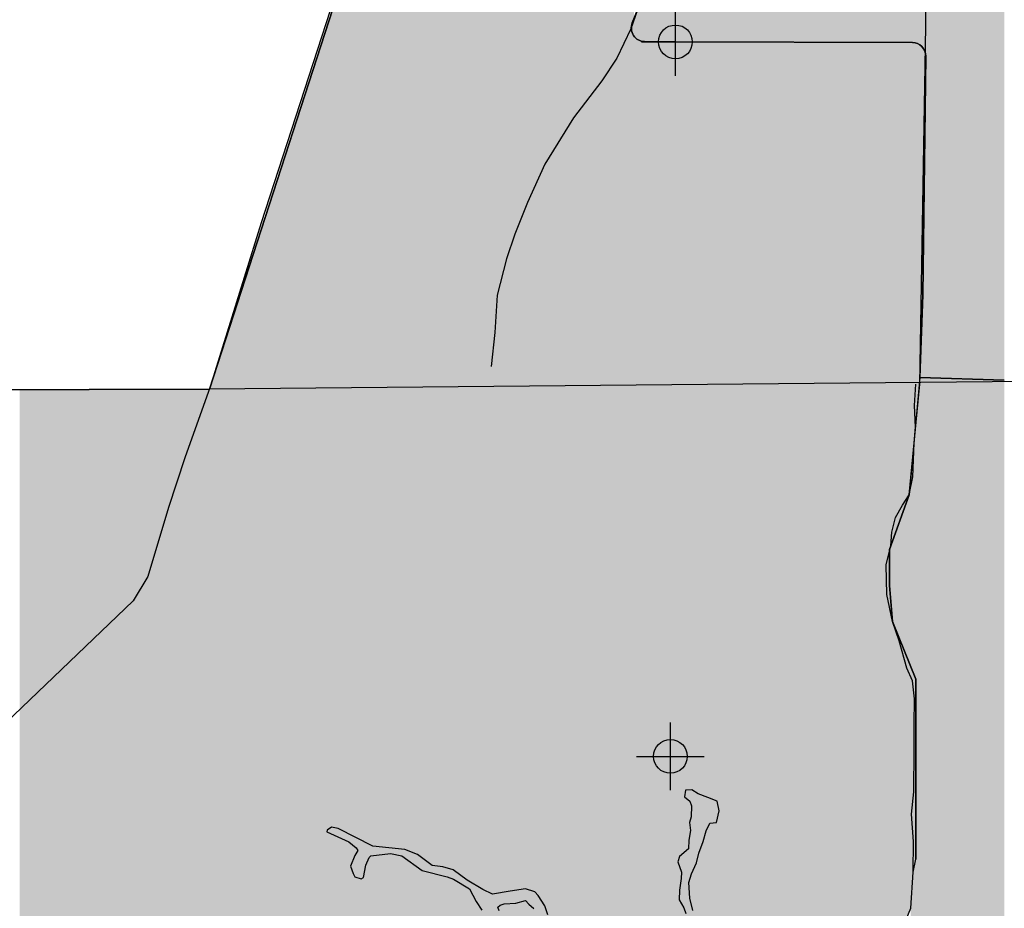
# Model space of a CAD drawing. Extents: x 136693 to 413893, y 707796 to 905796.
# Tile 51 of 70: x 199615 to 206901, y 801190 to 807765. Entities that reach past the tile are written whole.
import ezdxf

# ---------------------------------------------------------------- set-up
doc = ezdxf.new("R2010")
doc.units = 0
doc.header["$LTSCALE"] = 2000
doc.header["$PDMODE"] = 34
doc.header["$PDSIZE"] = 250
for name, color, linetype in [('1990WSHEDS', 3, 'CONTINUOUS'), ('DEEPFILL', 11, 'CONTINUOUS'), ('HENDRYFILL', 11, 'CONTINUOUS'), ('MAJROADS', 9, 'CONTINUOUS'), ('SEC', 2, 'CONTINUOUS'), ('WATER', 4, 'CONTINUOUS'), ('WHISKEYFILL', 11, 'CONTINUOUS'), ('WSHEDS', 3, 'CONTINUOUS')]:
    doc.layers.add(name, color=color, linetype=linetype)

msp = doc.modelspace()

# ---------------------------------------------------------------- linework, layer by layer
at = {"layer": '1990WSHEDS', "color": 0}
for points in [[(197566.3, 804508.7), (197696.2, 804668), (197873.7, 804816), (198110.4, 804963.9), (198347.2, 805023.1), (201019.9, 805029.9), (202225.3, 808752.3)], [(206174.3, 801106.1), (206208.5, 801189.7), (206227.2, 801457.7), (206247.4, 801553.2), (206247.4, 802356.7), (206247.4, 802884.5), (206073.3, 803310.7), (206050.4, 803577.7), (206050.4, 803845.6), (206197.5, 804248.3), (206275.9, 805068.3), (206275.9, 805068.3), (206275.9, 805118.3), (206901.2, 805098.1)]]:
    msp.add_lwpolyline(points, dxfattribs=at)
msp.add_lwpolyline([(204232.2, 807950.1), (204147.8, 807741, 0.527553), (204239.3, 807603.6), (204467, 807600.7, 0.002428), (204467.9, 807600.7), (206220.9, 807595.7, -0.417152), (206320.6, 807494.4), (206297.9, 805730.3, -0.00509), (206297.8, 805728.3), (206275.9, 805118.3)], format="xyb", dxfattribs=at)
at = {"layer": 'DEEPFILL', "color": 0}
for points in [[(202225.3, 789583.1), (202225.3, 808752.3), (202395.5, 789745.3), (202395.5, 809094.6)], [(202395.5, 789745.3), (202395.5, 809094.6), (202809.9, 790140.5), (202809.9, 809105.7)], [(202809.9, 790140.5), (202809.9, 809105.7), (202826.1, 790155.9), (202826.1, 809104.8)], [(202826.1, 790155.9), (202826.1, 809104.8), (202851.3, 790179.9), (202851.3, 809097.9)], [(202851.3, 790179.9), (202851.3, 809097.9), (202975.5, 790298.4), (202975.5, 809045.9)], [(202975.5, 790298.4), (202975.5, 809045.9), (202978.8, 790301.7), (202978.8, 809044.5)], [(202978.8, 790301.7), (202978.8, 809044.5), (203138.3, 790468.7), (203138.3, 808977.6)], [(203138.3, 790468.7), (203138.3, 808977.6), (203163.5, 790495), (203163.5, 808970.8)], [(203163.5, 790495), (203163.5, 808970.8), (203176.3, 790508.4), (203176.3, 808969.9)], [(203176.3, 791892.6), (203176.3, 808969.9), (203177.6, 792297.1), (203177.6, 808969.9)], [(203177.6, 792297.1), (203177.6, 808969.9), (203179.6, 792883.5), (203179.6, 808969.9)], [(203179.6, 792883.5), (203179.6, 808969.9), (203188.8, 795632.4), (203188.8, 808969.9)], [(203188.8, 795632.4), (203188.8, 808969.9), (203189.5, 795637.8), (203189.5, 808969.9)], [(203189.5, 795637.8), (203189.5, 808969.9), (203192, 795657.2), (203192, 808969.9)], [(203192, 795657.2), (203192, 808969.9), (203201.8, 795681.3), (203201.8, 808970)], [(203201.8, 795681.3), (203201.8, 808970), (203205.3, 795686), (203205.3, 808970)], [(203205.3, 795686), (203205.3, 808970), (203217.5, 795702.2), (203217.5, 808970.1)], [(203217.5, 795702.2), (203217.5, 808970.1), (203226, 795708.8), (203226, 808970.2)], [(203226, 795708.8), (203226, 808970.2), (203238.1, 795718.2), (203238.1, 808970.2)], [(203238.1, 795718.2), (203238.1, 808970.2), (203250.1, 795723.3), (203250.1, 808970.3)], [(203250.1, 795723.3), (203250.1, 808970.3), (203262.1, 795728.4), (203262.1, 808970.4)], [(203262.1, 795728.4), (203262.1, 808970.4), (203276.3, 795730.4), (203276.3, 808970.5)], [(203276.3, 795730.4), (203276.3, 808970.5), (203288, 795732), (203288, 808970.6)], [(203288, 795732), (203288, 808970.6), (204141.3, 795738.8), (204141.3, 808976.1)], [(204141.3, 807715.7), (204141.3, 808976.1), (204141.5, 807716.6), (204141.5, 808976.1)], [(204141.5, 807716.6), (204141.5, 808976.1), (204147.8, 807741), (204147.8, 808976.1)], [(204147.8, 807741), (204147.8, 808976.1), (204148.5, 807742.7), (204148.5, 808976.1)], [(204148.5, 807742.7), (204148.5, 808976.1), (204161.8, 807775.6), (204161.8, 808976.2)], [(201440.3, 788834.6), (201440.3, 806328.2), (202225.3, 789583.1), (202225.3, 808752.3)], [(204141.3, 795738.8), (204141.3, 807715.7), (204141.5, 795738.8), (204141.5, 807689.6)], [(204141.5, 795738.8), (204141.5, 807689.6), (204147.8, 795738.9), (204147.8, 807667)], [(204147.8, 795738.9), (204147.8, 807667), (204148.5, 795738.9), (204148.5, 807664.4)], [(204148.5, 795738.9), (204148.5, 807664.4), (204161.8, 795739), (204161.8, 807641.9)], [(204161.8, 795739), (204161.8, 807641.9), (204168.7, 795739), (204168.7, 807635.1)], [(204168.7, 795739), (204168.7, 807635.1), (204180.4, 795739.1), (204180.4, 807623.7)], [(204180.4, 795739.1), (204180.4, 807623.7), (204192.3, 795739.2), (204192.3, 807616.9)], [(204192.3, 795739.2), (204192.3, 807616.9), (204203.1, 795739.3), (204203.1, 807610.8)], [(204203.1, 795739.3), (204203.1, 807610.8), (204216.7, 795739.4), (204216.7, 807607.3)], [(204216.7, 795739.4), (204216.7, 807607.3), (204228.4, 795739.5), (204228.4, 807604.3)], [(204228.4, 795739.5), (204228.4, 807604.3), (204232.2, 795739.6), (204232.2, 807604)], [(204232.2, 795739.6), (204232.2, 807604), (204236.2, 795739.6), (204236.2, 807603.8)], [(204236.2, 795739.6), (204236.2, 807603.8), (204237.8, 795739.6), (204237.8, 807603.7)], [(204237.8, 795739.6), (204237.8, 807603.7), (204239.3, 795739.6), (204239.3, 807603.6)], [(204239.3, 795739.6), (204239.3, 807603.6), (204241, 795739.6), (204241, 807603.5)], [(204241, 795739.6), (204241, 807603.5), (204249.8, 795739.7), (204249.8, 807603.4)], [(204249.8, 795739.7), (204249.8, 807603.4), (204251.2, 795739.7), (204251.2, 807603.4)], [(204251.2, 795739.7), (204251.2, 807603.4), (204254.1, 795739.7), (204254.1, 807603.4)], [(204254.1, 795739.7), (204254.1, 807603.4), (204256.4, 795739.7), (204256.4, 807603.3)], [(204256.4, 795739.7), (204256.4, 807603.3), (204264.7, 795739.8), (204264.7, 807603.2)], [(204264.7, 795739.8), (204264.7, 807603.2), (204265.9, 795739.8), (204265.9, 807603.2)], [(204265.9, 795739.8), (204265.9, 807603.2), (204268.7, 795739.8), (204268.7, 807603.2)], [(204268.7, 795739.8), (204268.7, 807603.2), (204277.1, 795739.9), (204277.1, 807603.1)], [(204277.1, 795739.9), (204277.1, 807603.1), (204301.1, 795740.1), (204301.1, 807602.8)], [(204301.1, 795740.1), (204301.1, 807602.8), (204314.8, 795740.2), (204314.8, 807602.6)], [(204314.8, 795740.2), (204314.8, 807602.6), (204317.2, 795740.2), (204317.2, 807602.6)], [(204317.2, 795740.2), (204317.2, 807602.6), (204321.7, 795740.3), (204321.7, 807602.5)], [(204321.7, 795740.3), (204321.7, 807602.5), (204337.5, 795740.4), (204337.5, 807602.3)], [(204337.5, 795740.4), (204337.5, 807602.3), (204347.3, 795740.5), (204347.3, 807602.2)], [(204347.3, 795740.5), (204347.3, 807602.2), (204349.2, 795740.5), (204349.2, 807602.2)], [(204349.2, 795740.5), (204349.2, 807602.2), (204350, 795740.5), (204350, 807602.2)], [(204350, 795740.5), (204350, 807602.2), (204350, 795740.5), (204350, 807602.2)], [(204350, 795740.5), (204350, 807602.2), (204350, 795740.5), (204350, 807602.2)], [(204350, 795740.5), (204350, 807602.2), (204350.5, 795740.5), (204350.5, 807602.2)], [(204350.5, 795740.5), (204350.5, 807602.2), (204467, 795741.4), (204467, 807600.7)], [(204467, 795741.4), (204467, 807600.7), (204467.9, 795741.4), (204467.9, 807600.7)], [(204467.9, 795741.4), (204467.9, 807600.7), (205867.4, 795752.6), (205867.4, 807596.7)], [(205867.4, 800396.1), (205867.4, 807596.7), (205875.2, 800418.9), (205875.2, 807596.7)], [(205875.2, 800418.9), (205875.2, 807596.7), (205882.9, 800441.4), (205882.9, 807596.6)], [(205882.9, 800441.4), (205882.9, 807596.6), (205884.6, 800446.3), (205884.6, 807596.6)], [(205884.6, 800446.3), (205884.6, 807596.6), (205895.6, 800467.9), (205895.6, 807596.6)], [(205895.6, 800467.9), (205895.6, 807596.6), (205909.5, 800495.3), (205909.5, 807596.6)], [(205909.5, 800495.3), (205909.5, 807596.6), (205918.6, 800513.1), (205918.6, 807596.5)], [(205918.6, 800513.1), (205918.6, 807596.5), (205935.4, 800567.6), (205935.4, 807596.5)], [(205935.4, 800567.6), (205935.4, 807596.5), (205938.3, 800577.1), (205938.3, 807596.5)], [(205938.3, 800577.1), (205938.3, 807596.5), (205938.3, 800577.2), (205938.3, 807596.5)], [(205938.3, 800577.2), (205938.3, 807596.5), (205959.4, 800645.7), (205959.4, 807596.4)], [(205959.4, 800645.7), (205959.4, 807596.4), (205970.1, 800680.3), (205970.1, 807596.4)], [(205970.1, 800680.3), (205970.1, 807596.4), (205972.2, 800683.6), (205972.2, 807596.4)], [(205972.2, 800683.6), (205972.2, 807596.4), (205972.2, 800683.6), (205972.2, 807596.4)], [(205972.2, 800683.6), (205972.2, 807596.4), (205980, 800696.1), (205980, 807596.4)], [(205980, 800696.1), (205980, 807596.4), (205995.7, 800721.3), (205995.7, 807596.3)], [(205995.7, 800721.3), (205995.7, 807596.3), (206005.5, 800736.9), (206005.5, 807596.3)], [(206005.5, 800736.9), (206005.5, 807596.3), (206008.7, 800742), (206008.7, 807596.3)], [(206008.7, 800742), (206008.7, 807596.3), (206008.7, 800742.1), (206008.7, 807596.3)], [(206008.7, 800742.1), (206008.7, 807596.3), (206037.9, 800788.7), (206037.9, 807596.2)], [(206037.9, 800788.7), (206037.9, 807596.2), (206050.4, 800816.3), (206050.4, 807596.2)], [(206050.4, 803845.6), (206050.4, 807596.2), (206073.3, 803908.2), (206073.3, 807596.1)], [(206073.3, 803908.2), (206073.3, 807596.1), (206106.1, 803997.9), (206106.1, 807596)], [(206106.1, 803997.9), (206106.1, 807596), (206174.3, 804184.8), (206174.3, 807595.8)], [(206174.3, 804184.8), (206174.3, 807595.8), (206197.5, 804248.3), (206197.5, 807595.7)], [(206197.5, 804248.3), (206197.5, 807595.7), (206208.5, 804362.9), (206208.5, 807595.7)], [(206208.5, 804362.9), (206208.5, 807595.7), (206220.9, 804492.8), (206220.9, 807595.7)], [(206220.9, 804492.8), (206220.9, 807595.7), (206221.9, 804503.3), (206221.9, 807595.7)], [(206221.9, 804503.3), (206221.9, 807595.7), (206227.2, 804559), (206227.2, 807594.9)], [(206227.2, 804559), (206227.2, 807594.9), (206247.4, 804770), (206247.4, 807592)], [(206247.4, 804770), (206247.4, 807592), (206247.7, 804773.8), (206247.7, 807591.9)], [(206247.7, 804773.8), (206247.7, 807591.9), (206271.7, 805024.9), (206271.7, 807581.6)], [(206271.7, 805024.9), (206271.7, 807581.6), (206275.9, 805068.3), (206275.9, 807578.3)], [(206275.9, 805118.3), (206275.9, 807578.3), (206292.2, 805572.8), (206292.2, 807565.5)], [(206292.2, 805572.8), (206292.2, 807565.5), (206297.8, 805728.3), (206297.8, 807558)], [(206297.8, 805728.3), (206297.8, 807558), (206297.9, 805730.3), (206297.9, 807557.9)], [(206297.9, 805730.3), (206297.9, 807557.9), (206307.8, 806504.8), (206307.8, 807544.5)], [(206307.8, 806504.8), (206307.8, 807544.5), (206317.5, 807255.9), (206317.5, 807520.3)], [(201019.9, 788386), (201019.9, 805029.9), (201436.3, 788830.6), (201436.3, 806315.9)], [(201436.3, 788830.6), (201436.3, 806315.9), (201440.3, 788834.6), (201440.3, 806328.2)], [(199615, 786886.1), (199615, 805026.3), (201019.9, 788386), (201019.9, 805029.9)], [(206050.4, 800816.3), (206050.4, 803577.7), (206073.3, 800866.8), (206073.3, 803310.7)], [(206073.3, 800866.8), (206073.3, 803310.7), (206106.1, 800939.1), (206106.1, 803230.5)], [(206106.1, 800939.1), (206106.1, 803230.5), (206174.3, 801106.1), (206174.3, 803063.3)], [(206174.3, 801106.1), (206174.3, 803063.3), (206197.5, 801162.9), (206197.5, 803006.5)], [(206197.5, 801162.9), (206197.5, 803006.5), (206208.5, 801189.7), (206208.5, 802979.7)], [(206208.5, 801189.7), (206208.5, 802979.7), (206220.9, 801367.2), (206220.9, 802949.3)], [(206220.9, 801367.2), (206220.9, 802949.3), (206221.9, 801381.6), (206221.9, 802946.9)], [(206221.9, 801381.6), (206221.9, 802946.9), (206227.2, 801457.7), (206227.2, 802933.9)], [(206227.2, 801457.7), (206227.2, 802933.9), (206247.4, 801553.2), (206247.4, 802884.5)]]:
    msp.add_solid(points, dxfattribs=at)
at = {"layer": 'HENDRYFILL', "color": 0}
for points in [[(206247.4, 780291.4), (206247.4, 804770), (206275.9, 780220.4), (206275.9, 805068.3)], [(206275.9, 780220.4), (206275.9, 805118.3), (206901.2, 778662.7), (206901.2, 805098.1)], [(206227.2, 802933.9), (206227.2, 804559), (206247.4, 802884.5), (206247.4, 804770)], [(206208.5, 802979.7), (206208.5, 804362.9), (206227.2, 802933.9), (206227.2, 804559)], [(206197.5, 803006.5), (206197.5, 804248.3), (206208.5, 802979.7), (206208.5, 804362.9)], [(206106.1, 803230.5), (206106.1, 803997.9), (206174.3, 803063.3), (206174.3, 804184.8)], [(206174.3, 803063.3), (206174.3, 804184.8), (206197.5, 803006.5), (206197.5, 804248.3)], [(206073.3, 803310.7), (206073.3, 803908.2), (206106.1, 803230.5), (206106.1, 803997.9)], [(206050.4, 803577.7), (206050.4, 803845.6), (206073.3, 803310.7), (206073.3, 803908.2)], [(206227.2, 780341.6), (206227.2, 801457.7), (206247.4, 780291.4), (206247.4, 801553.2)], [(206208.5, 780388.3), (206208.5, 801189.7), (206227.2, 780341.6), (206227.2, 801457.7)]]:
    msp.add_solid(points, dxfattribs=at)
at = {"layer": 'MAJROADS', "color": 0}
for points in [[(206243.1, 804750.8), (206275.9, 805068.3), (206320.4, 807716.3), (206333.2, 809029.5)], [(204338.7, 808977.6), (204344.6, 808650.7), (204316.6, 808273.9), (204221.9, 807939.5), (204136.3, 807697.1), (204034.1, 807480), (203923.9, 807313.3), (203712.4, 807038.4), (203500.3, 806696.5), (203372.5, 806412.5), (203278.5, 806178.6), (203218.5, 805994.8), (203149.4, 805727.2), (203130.6, 805450.8), (203103.6, 805199.6)], [(201977, 808033.5), (201402.5, 806261.3), (201024.9, 805049), (200836.6, 804522.5), (200716.6, 804154.7), (200562, 803644.7), (200453.9, 803465.4), (193976.5, 797260.7), (191346.1, 794990.8), (185893.6, 790356.2)], [(214974.6, 805122.7), (209970.1, 805115.7), (201018, 805029.9)], [(206174.3, 801106.1), (206208.5, 801189.7), (206227.2, 801457.7), (206228.9, 801683.9), (206213.6, 801885.2), (206231.6, 802052.6), (206233.9, 802362.6), (206235.3, 802547), (206236.7, 802739.7), (206220.9, 802873.9), (206179.7, 802966.4), (206122.5, 803167.9), (206073.3, 803310.7), (206032.9, 803512.1), (206026.1, 803730), (206060.7, 803872.2), (206069.8, 803972.7), (206095.7, 804081.5), (206146.7, 804173.3), (206197.5, 804248.3), (206223.7, 804382.2), (206233.9, 804633.5), (206243.1, 804750.8), (206235.9, 804910), (206245.5, 805069.2)]]:
    msp.add_lwpolyline(points, dxfattribs=at)
at = {"layer": 'SEC', "color": 0}
for p in [(204467.5, 807600.7), (204430.4, 802314)]:
    msp.add_point(p, dxfattribs=at)
at = {"layer": 'WATER', "color": 0}
for points in [[(204597.3, 801174.2), (204575.2, 801265.8), (204566.1, 801381.5), (204585.5, 801444.9), (204622.4, 801525.8), (204641.8, 801597.9), (204672.1, 801683.1), (204695.8, 801761.8), (204721.9, 801818.6), (204772, 801825.3), (204791.4, 801910.5), (204775.9, 801982.5), (204708.1, 802008.5), (204636, 802036.6), (204587.9, 802067), (204542.1, 802064.7), (204535.7, 802014.5), (204572.9, 801981.8), (204586.1, 801947), (204584.2, 801866.2), (204571.2, 801824.7), (204580.1, 801765.7), (204567.3, 801693.7), (204565.3, 801630.4), (204497.8, 801573.4), (204484.8, 801534), (204511.3, 801457.7), (204509.2, 801409.7), (204498.6, 801324.5), (204494.5, 801252.5), (204529.6, 801193.6), (204545, 801152.2)], [(203523.4, 801140.2), (203501.4, 801207.8), (203450.9, 801284), (203426.8, 801312.3), (203359.1, 801333.9), (203245.6, 801316.1), (203114.7, 801293.8), (203042.5, 801328.5), (202926.6, 801398), (202823.8, 801474.1), (202745.1, 801495.7), (202666.5, 801506.3), (202559.3, 801586.8), (202465.3, 801623.6), (202229.4, 801649), (201971.4, 801781.3), (201921.2, 801789.9), (201890.7, 801768), (201888.6, 801754.9), (202050.3, 801681.2), (202105, 801637.7), (202118.2, 801618.1), (202094.3, 801580.9), (202064, 801502.2), (202081.6, 801447.7), (202094.8, 801421.5), (202142.9, 801408.6), (202158.2, 801417.4), (202177.5, 801509.1), (202201.3, 801565.9), (202214.4, 801579.1), (202358.4, 801594.8), (202443.6, 801577.6), (202592.4, 801469), (202778.1, 801423.7), (202826.2, 801404.2), (202944.3, 801332.6), (202992.6, 801241.1), (203034.3, 801175.7)], [(203163.1, 801171.8), (203152.1, 801197.9), (203171.7, 801213.3), (203200.1, 801222.1), (203287.4, 801228.9), (203357.2, 801246.6), (203383.4, 801220.5), (203418.5, 801187.9)]]:
    msp.add_lwpolyline(points, dxfattribs=at)
at = {"layer": 'WHISKEYFILL', "color": 0}
for points in [[(206803, 805101.3), (206803, 817031.1), (206901.2, 805098.1), (206901.2, 817546.4)], [(206743.6, 805103.2), (206743.6, 816922.6), (206803, 805101.3), (206803, 817031.1)], [(206709.3, 805104.3), (206709.3, 816822.3), (206718, 805104), (206718, 816864.1)], [(206718, 805104), (206718, 816864.1), (206743.6, 805103.2), (206743.6, 816922.6)], [(206666.8, 805105.7), (206666.8, 816738.8), (206709.3, 805104.3), (206709.3, 816822.3)], [(206505.6, 805110.9), (206505.6, 816471.9), (206666.8, 805105.7), (206666.8, 816738.8)], [(206454.6, 805112.5), (206454.6, 816371.7), (206505.6, 805110.9), (206505.6, 816471.9)], [(206420.1, 805113.6), (206420.1, 816331.5), (206454.6, 805112.5), (206454.6, 816371.7)], [(206356.1, 805115.7), (206356.1, 816238.1), (206420.1, 805113.6), (206420.1, 816331.5)], [(206320.6, 805116.8), (206320.6, 816179.3), (206345.6, 805116), (206345.6, 816230.5)], [(206345.6, 805116), (206345.6, 816230.5), (206356.1, 805115.7), (206356.1, 816238.1)], [(206292.2, 807565.5), (206292.2, 816121), (206297.8, 807558), (206297.8, 816132.5)], [(206297.8, 807558), (206297.8, 816132.5), (206297.9, 807557.9), (206297.9, 816132.6)], [(206297.9, 807557.9), (206297.9, 816132.6), (206307.8, 807544.5), (206307.8, 816153.1)], [(206307.8, 807544.5), (206307.8, 816153.1), (206317.5, 807520.3), (206317.5, 816173)], [(206317.5, 807520.3), (206317.5, 816173), (206320.6, 807494.4), (206320.6, 816179.3)], [(206247.7, 807591.9), (206247.7, 816036.3), (206268, 807583.2), (206268, 816071.4)], [(206268, 807583.2), (206268, 816071.4), (206271.7, 807581.6), (206271.7, 816079)], [(206271.7, 807581.6), (206271.7, 816079), (206275.9, 807578.3), (206275.9, 816087.5)], [(206275.9, 807578.3), (206275.9, 816087.5), (206292.2, 807565.5), (206292.2, 816121)], [(206055.8, 807596.1), (206055.8, 815704.2), (206220.9, 807595.7), (206220.9, 815989.8)], [(206220.9, 807595.7), (206220.9, 815989.8), (206221.9, 807595.7), (206221.9, 815991.6)], [(206221.9, 807595.7), (206221.9, 815991.6), (206247.7, 807591.9), (206247.7, 816036.3)], [(206031.9, 807596.2), (206031.9, 815668.5), (206055.8, 807596.1), (206055.8, 815704.2)], [(205810.1, 807596.8), (205810.1, 815337.4), (206031.9, 807596.2), (206031.9, 815668.5)], [(204945.1, 807599.3), (204945.1, 813936), (205810.1, 807596.8), (205810.1, 815337.4)], [(204467.9, 807600.7), (204467.9, 813186.1), (204945.1, 807599.3), (204945.1, 813936)], [(204350.5, 807602.2), (204350.5, 813001.4), (204467, 807600.7), (204467, 813184.5)], [(204467, 807600.7), (204467, 813184.5), (204467.9, 807600.7), (204467.9, 813186.1)], [(204350, 807602.2), (204350, 808817.3), (204350.5, 807602.2), (204350.5, 808876.1)], [(204350, 807602.2), (204350, 808816.6), (204350, 807602.2), (204350, 808817.3)], [(204350, 807602.2), (204350, 808816.6), (204350, 807602.2), (204350, 808530.2)], [(204337.5, 807602.3), (204337.5, 808428.4), (204347.3, 807602.2), (204347.3, 808502.7)], [(204347.3, 807602.2), (204347.3, 808502.7), (204349.2, 807602.2), (204349.2, 808517.1)], [(204349.2, 807602.2), (204349.2, 808517.1), (204350, 807602.2), (204350, 808530.2)], [(204321.7, 807602.5), (204321.7, 808309.3), (204337.5, 807602.3), (204337.5, 808428.4)], [(204301.1, 807602.8), (204301.1, 808210.4), (204314.8, 807602.6), (204314.8, 808262.7)], [(204314.8, 807602.6), (204314.8, 808262.7), (204317.2, 807602.6), (204317.2, 808274.9)], [(204317.2, 807602.6), (204317.2, 808274.9), (204321.7, 807602.5), (204321.7, 808309.3)], [(204277.1, 807603.1), (204277.1, 808118.5), (204301.1, 807602.8), (204301.1, 808210.4)], [(204251.2, 807603.4), (204251.2, 808019.7), (204277.1, 807603.1), (204277.1, 808118.5)], [(204236.2, 807603.8), (204236.2, 807962.3), (204239.3, 807603.6), (204239.3, 807973.9)], [(204239.3, 807603.6), (204239.3, 807973.9), (204249.8, 807603.4), (204249.8, 808014.3)], [(204249.8, 807603.4), (204249.8, 808014.3), (204251.2, 807603.4), (204251.2, 808019.7)], [(204207.5, 807609.7), (204207.5, 807888.8), (204228.4, 807604.3), (204228.4, 807940.7)], [(204228.4, 807604.3), (204228.4, 807940.7), (204232.2, 807604), (204232.2, 807950.1)], [(204232.2, 807604), (204232.2, 807950.1), (204236.2, 807603.8), (204236.2, 807962.3)], [(204180.4, 807623.7), (204180.4, 807821.7), (204203.1, 807610.8), (204203.1, 807878)], [(204203.1, 807610.8), (204203.1, 807878), (204207.5, 807609.7), (204207.5, 807888.8)], [(204148.5, 807664.4), (204148.5, 807742.7), (204161.8, 807641.9), (204161.8, 807775.6)], [(204161.8, 807641.9), (204161.8, 807775.6), (204180.4, 807623.7), (204180.4, 807821.7)], [(204141.3, 807715.7), (204141.3, 807715.7), (204141.5, 807689.6), (204141.5, 807716.6)], [(204141.5, 807689.6), (204141.5, 807716.6), (204147.8, 807667), (204147.8, 807741)], [(204147.8, 807667), (204147.8, 807741), (204148.5, 807664.4), (204148.5, 807742.7)], [(206317.5, 805116.9), (206317.5, 807255.9), (206320.6, 805116.8), (206320.6, 807494.4)], [(206307.8, 805117.3), (206307.8, 806504.8), (206317.5, 805116.9), (206317.5, 807255.9)], [(206297.9, 805117.6), (206297.9, 805730.3), (206307.8, 805117.3), (206307.8, 806504.8)], [(206292.2, 805117.8), (206292.2, 805572.8), (206297.8, 805117.6), (206297.8, 805728.3)], [(206297.8, 805117.6), (206297.8, 805728.3), (206297.9, 805117.6), (206297.9, 805730.3)], [(206275.9, 805118.3), (206275.9, 805118.3), (206292.2, 805117.8), (206292.2, 805572.8)]]:
    msp.add_solid(points, dxfattribs=at)
at = {"layer": 'WSHEDS', "color": 0}
for points in [[(206031.9, 815668.5), (205810.1, 815337.4), (204945.1, 813936), (204207.5, 812776.7), (203969.8, 812359.4), (203757.9, 812034.2), (203375.8, 811358.3), (202799.5, 810482.7), (202722.9, 810324), (202679.9, 810173.5), (202534.3, 809738.8), (202395.5, 809094.6), (202225.3, 808752.3), (201019.9, 805029.9)], [(206901.2, 805098.1), (206275.9, 805118.3), (206197.5, 804248.3), (206050.4, 803845.6), (206050.4, 803577.7), (206073.3, 803310.7), (206247.4, 802884.5), (206247.4, 802356.7), (206247.4, 801553.2)], [(201019.9, 805029.9), (198347.2, 805023.1), (198110.4, 804963.9), (197873.7, 804816), (197696.2, 804668), (197566.3, 804508.7)]]:
    msp.add_lwpolyline(points, dxfattribs=at)
msp.add_lwpolyline([(206275.9, 805068.3), (206275.9, 805068.3), (206297.8, 805728.3, 0.00509), (206297.9, 805730.3), (206320.6, 807494.4, 0.417152), (206220.9, 807595.7), (204467.9, 807600.7, -0.002428), (204467, 807600.7), (204239.3, 807603.6, -0.527553), (204147.8, 807741), (204232.2, 807950.1, 0.03195)], format="xyb", dxfattribs=at)

doc.saveas('drawing.dxf')
